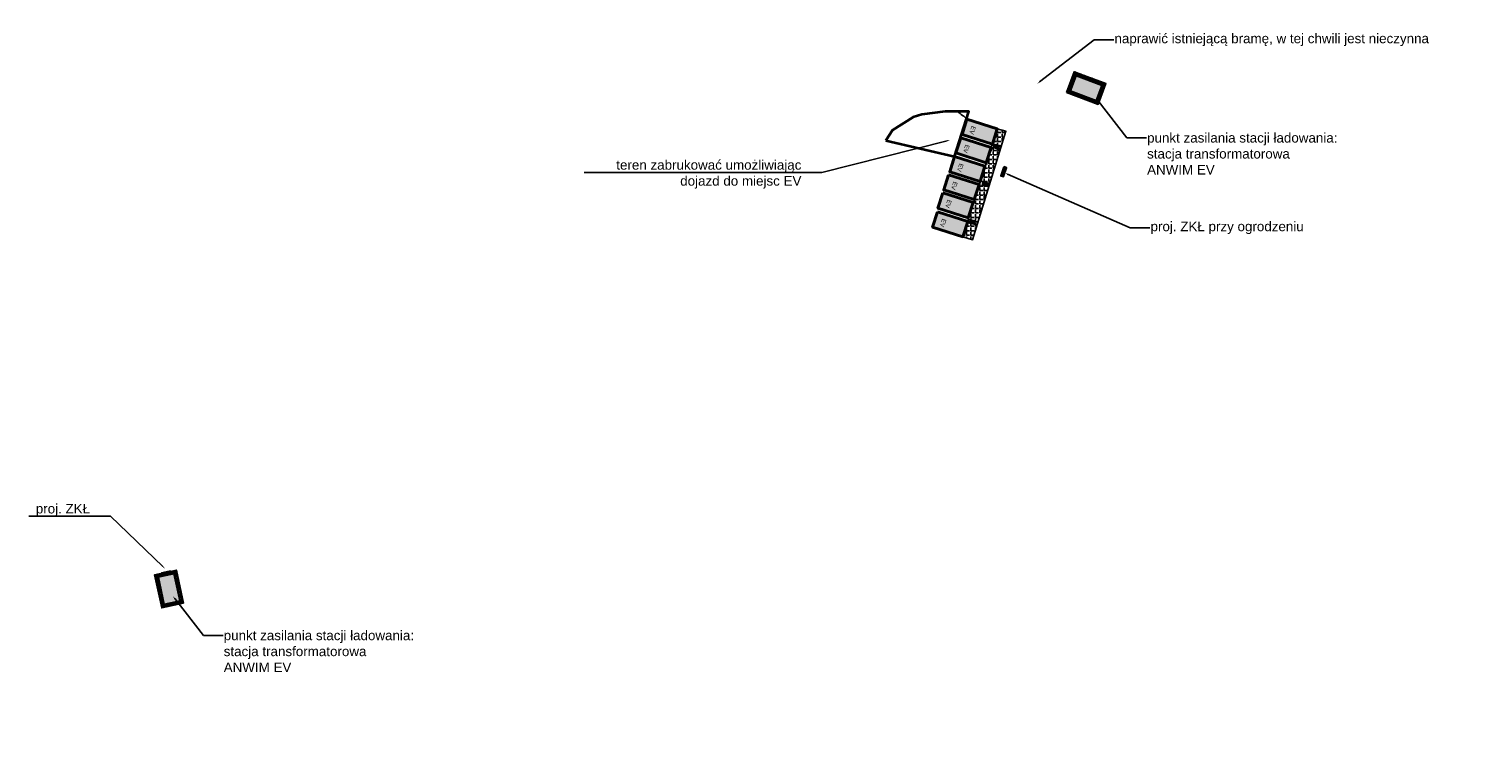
# Model space of a CAD drawing. Header units: millimetres. Extents: x 1588 to 2798, y 391 to 546.
# Tile 12 of 12: x 2572 to 2798, y 415 to 529. Entities that reach past the tile are written whole.
import ezdxf
from ezdxf import colors
from ezdxf.entities.mleader import LeaderData, LeaderLine
from ezdxf.math import Vec2, Vec3

# ---------------------------------------------------------------- set-up
doc = ezdxf.new("R2010")
doc.units = ezdxf.units.MM
for name, color, linetype in [('!!!_EV_AFIR_TRAFO', 1, 'Continuous'), ('!!!_EV_miejsca ładowania', 3, 'Continuous'), ('Ładowarka', 7, 'Continuous')]:
    doc.layers.add(name, color=color, linetype=linetype)
doc.layers.add('ANWIM_E_Urządzenia', color=1, linetype='Continuous', lineweight=35)
doc.styles.get("Standard").update_dxf_attribs({"font": 'arial.ttf'})

# ---------------------------------------------------------------- blocks, each defined once
blk = doc.blocks.new('ZKŁ_1')
h = blk.add_hatch(color=1)
h.dxf.hatch_style = 1
h.paths.add_polyline_path([(0, 0), (0, 0.38), (-1.32, 0.38), (-1.32, 0)])
at = {"color": 18, "lineweight": 30, "true_color": 0x000000}
blk.add_lwpolyline([(-1.32, 0), (0, 0), (0, 0.38), (-1.32, 0.38)], close=True, dxfattribs=at)
blk = doc.blocks.new('EV1')
at = {"lineweight": 40, "true_color": 0xafd9aa}
h = blk.add_hatch(color=9, dxfattribs=at)
h.dxf.hatch_style = 1
h.paths.add_polyline_path([(0, 0), (2.5, 0), (2.5, 5), (0, 5)])
at = {"color": 114, "lineweight": 40, "true_color": 0x139b48}
blk.add_lwpolyline([(0, 0), (2.5, 0), (2.5, 5), (0, 5)], close=True, dxfattribs=at)
blk = doc.blocks.new('EV25')
at = {"layer": 'Ładowarka'}
blk.add_blockref('EV1', (-1.25, 0), dxfattribs=at)
at = {"layer": 'Ładowarka', "color": 7, "lineweight": 140, "true_color": 0xffffff, "insert": (-0.52, 1.73), "char_height": 0.699, "attachment_point": 1}
blk.add_mtext_dynamic_manual_height_columns('EV', width=0.5853, gutter_width=3.5, heights=[0], dxfattribs=at)
blk = doc.blocks.new('TR2')
at = {"true_color": 0xcd6928}
h = blk.add_hatch(dxfattribs=at)
h.set_pattern_fill('AR-B816', color=32, scale=0.001)
h.set_pattern_definition([(0, (-186.29434, 41.05944), (0, 0.2032), []), (90, (-186.29434, 41.05944), (-0.2032, 0.2032), [0.2032, -0.2032])])
h.paths.add_polyline_path([(-0.5, 4.8), (-0.5, -0.5), (3, -0.5), (3, 4.8)])
h.paths.add_polyline_path([(2.5, 4.3), (2.5, 0), (0, 0), (0, 4.3)], flags=16)
h = blk.add_hatch(color=1)
h.dxf.hatch_style = 1
h.paths.add_polyline_path([(2.5, 4.3), (0, 4.3), (0, 0), (2.5, 0)])
at = {"color": 32, "true_color": 0xcd6928}
blk.add_lwpolyline([(-0.5, 4.8), (-0.5, -0.5), (3, -0.5), (3, 4.8)], close=True, dxfattribs=at)
blk.add_lwpolyline([(0, 4.3), (0, 0), (2.5, 0), (2.5, 4.3)], close=True)

msp = doc.modelspace()

# ---------------------------------------------------------------- hatches: boundary and pattern name
at = {"layer": 'Ładowarka'}
h = msp.add_hatch(color=5, dxfattribs=at)
h.dxf.hatch_style = 1
h.paths.add_polyline_path([(2723.533, 510.998), (2723.357, 510.249), (2724.406, 510.003), (2724.582, 510.752)])
h = msp.add_hatch(color=5, dxfattribs=at)
h.dxf.hatch_style = 1
h.paths.add_polyline_path([(2721.762, 505.128), (2721.586, 504.379), (2722.635, 504.133), (2722.811, 504.882)])
h = msp.add_hatch(color=5, dxfattribs=at)
h.dxf.hatch_style = 1
h.paths.add_polyline_path([(2719.745, 499.197), (2719.569, 498.448), (2720.618, 498.202), (2720.794, 498.951)])

# ---------------------------------------------------------------- linework, layer by layer
msp.add_arc((2706.811, 500.466), 19.056, 48.76382, 54.43097)

# ---------------------------------------------------------------- block references
at = {"layer": '!!!_EV_AFIR_TRAFO', "rotation": 69.57188246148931}
msp.add_blockref('TR2', (2739.589, 517.75), dxfattribs=at)
at = {"layer": '!!!_EV_miejsca ładowania', "color": 242, "lineweight": 40, "true_color": 0xcd2027, "rotation": 252.2303116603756}
for p in [(2718.952, 513.618), (2717.979, 510.698), (2717.028, 507.753), (2716.096, 504.92), (2715.174, 502.076), (2714.34, 499.096)]:
    msp.add_blockref('EV25', p, dxfattribs=at)
at = {"xscale": 1.1, "yscale": 1.1, "zscale": 1.1, "rotation": 193.0153311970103}
msp.add_blockref('ZKŁ_1', (2593.197, 443.711, 0.025), dxfattribs=at)

# ---------------------------------------------------------------- next in the draw order: leaders
at = {"linetype": 'Continuous', "lineweight": 0}
ml = msp.add_multileader_mtext('Standard', dxfattribs=at)
ml.set_content('{\\C256;\\c0;punkt zasilania stacji ładowania:\\Pstacja transformatorowa\\PANWIM EV}', color=256)
ml.set_leader_properties()
ml.build(insert=Vec2(0, 0))
ml.multileader.update_dxf_attribs({"has_text_frame": 1, "text_right_attachment_type": 6, "dogleg_length": 6.199, "arrow_head_size": 0.5, "scale": 0.5})
ctx = ml.context
ctx.base_point, ctx.scale, ctx.char_height, ctx.arrow_head_size, ctx.landing_gap_size, ctx.plane_origin, ctx.plane_x_axis, ctx.plane_y_axis = Vec3(2747.473, 511.886), 0.5, 1.5, 0.5, 0.09, Vec3(2679.409, 417.931), Vec3(1, 0.0000491), Vec3(-0.0000491, 1)
ctx.right_attachment = 6
notes = []
notes.append((ctx, [(0, (1, 1, 0), (2744.373, 511.885), (1, 0.0000491), 3.099, [(2, [(2739.578, 518.071)], 0, [])])]))
ctx.mtext.insert, ctx.mtext.text_direction, ctx.mtext.rotation, ctx.mtext.defined_height, ctx.mtext.flow_direction = Vec3(2747.563, 512.636), Vec3(1, 0.0000491), 0.0000491, 5.255, 5
ctx.mtext.has_bg_fill, ctx.mtext.bg_color, ctx.mtext.bg_scale_factor, ctx.mtext.bg_transparency, ctx.mtext.use_window_bg_color = 1, -1023410167, 1.5, 0, 1
at = {"layer": 'ANWIM_E_Urządzenia', "color": 0, "linetype": 'Continuous', "lineweight": 0}
ml = msp.add_multileader_mtext('Standard', dxfattribs=at)
ml.set_content('teren zabrukować umożliwiając \\Pdojazd do miejsc EV')
ml.set_leader_properties()
ml.build(insert=Vec2(0, 0))
ml.multileader.update_dxf_attribs({"has_text_frame": 1, "text_right_attachment_type": 6, "dogleg_length": 6.199, "arrow_head_size": 0.5, "scale": 0.5})
ctx = ml.context
ctx.base_point, ctx.scale, ctx.char_height, ctx.arrow_head_size, ctx.landing_gap_size, ctx.plane_origin = Vec3(2664.38, 507.42), 0.5, 1.5, 0.5, 0.09, Vec3(2723.445, 500.752)
ctx.right_attachment, ctx.text_align_type = 6, 2
notes.append((ctx, [(1, (1, 1, 0), (2696.603, 506.45), (-1, 0), 3.099, [(0, [(2716.713, 511.547)], 0, [])])]))
ctx.mtext.insert, ctx.mtext.alignment, ctx.mtext.flow_direction = Vec3(2693.414, 508.391), 3, 5
ctx.mtext.has_bg_fill, ctx.mtext.bg_color, ctx.mtext.bg_scale_factor, ctx.mtext.bg_transparency, ctx.mtext.use_window_bg_color = 1, -1023410167, 1.5, 0, 1
ml = msp.add_multileader_mtext('Standard', dxfattribs=at)
ml.set_content('proj. ZKŁ')
ml.set_leader_properties()
ml.build(insert=Vec2(0, 0))
ml.multileader.update_dxf_attribs({"has_text_frame": 1, "text_right_attachment_type": 6, "dogleg_length": 6.199, "arrow_head_size": 0.5, "scale": 0.5})
ctx = ml.context
ctx.base_point, ctx.scale, ctx.char_height, ctx.arrow_head_size, ctx.landing_gap_size, ctx.plane_origin = Vec3(2573.614, 453.586), 0.5, 1.5, 0.5, 0.09, Vec3(2600.854, 434.994)
ctx.right_attachment, ctx.text_align_type = 6, 2
notes.append((ctx, [(1, (1, 1, 0), (2585.183, 452.616), (-1, 0), 3.099, [(0, [(2593.751, 444.401)], 0, [])])]))
ctx.mtext.insert, ctx.mtext.alignment, ctx.mtext.flow_direction = Vec3(2581.994, 454.557), 3, 5
ctx.mtext.has_bg_fill, ctx.mtext.bg_color, ctx.mtext.bg_scale_factor, ctx.mtext.bg_transparency, ctx.mtext.use_window_bg_color = 1, -1023410167, 1.5, 0, 1
for ctx, leaders in notes:
    for number, flags, end, landing, length, lines in leaders:
        leader = LeaderData()
        leader.index, (leader.has_last_leader_line, leader.has_dogleg_vector, leader.attachment_direction) = number, flags
        leader.last_leader_point, leader.dogleg_vector, leader.dogleg_length = Vec3(end), Vec3(landing), length
        for number, points, colour, breaks in lines:
            line = LeaderLine()
            line.index, line.vertices, line.color, line.breaks = number, Vec3.list(points), colors.encode_raw_color(colour), breaks
            leader.lines.append(line)
        ctx.leaders.append(leader)

# ---------------------------------------------------------------- next in the draw order: linework, layer by layer
at = {"color": 3, "lineweight": 35}
msp.add_lwpolyline([(2706.621, 511.458), (2717.409, 508.944), (2719.643, 515.997), (2715.938, 515.997), (2712.267, 515.553), (2710.918, 515.109), (2707.691, 513.095), (2706.639, 511.453)], dxfattribs=at)

# ---------------------------------------------------------------- next in the draw order: block references
at = {"layer": '!!!_EV_AFIR_TRAFO', "rotation": 192.2395870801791}
msp.add_blockref('TR2', (2595.134, 443.595), dxfattribs=at)

# ---------------------------------------------------------------- next in the draw order: leaders
at = {"linetype": 'Continuous', "lineweight": 0}
ml = msp.add_multileader_mtext('Standard', dxfattribs=at)
ml.set_content('{\\C256;\\c0;naprawić istniejącą bramę, w tej chwili jest nieczynna}', color=256)
ml.set_leader_properties()
ml.build(insert=Vec2(0, 0))
ml.multileader.update_dxf_attribs({"has_text_frame": 1, "text_right_attachment_type": 6, "dogleg_length": 6.199, "arrow_head_size": 0.5, "scale": 0.5})
ctx = ml.context
ctx.base_point, ctx.scale, ctx.char_height, ctx.arrow_head_size, ctx.landing_gap_size, ctx.plane_origin, ctx.plane_x_axis, ctx.plane_y_axis = Vec3(2742.36, 527.224), 0.5, 1.5, 0.5, 0.09, Vec3(2670.155, 421.171), Vec3(1, 0.0000491), Vec3(-0.0000491, 1)
ctx.right_attachment = 6
notes = []
notes.append((ctx, [(0, (1, 1, 0), (2739.261, 527.224), (1, 0.0000491), 3.099, [(2, [(2730.324, 520.346)], 0, [])])]))
ctx.mtext.insert, ctx.mtext.text_direction, ctx.mtext.rotation, ctx.mtext.defined_height, ctx.mtext.flow_direction = Vec3(2742.45, 528.194), Vec3(1, 0.0000491), 0.0000491, 5.255, 5
ctx.mtext.has_bg_fill, ctx.mtext.bg_color, ctx.mtext.bg_scale_factor, ctx.mtext.bg_transparency, ctx.mtext.use_window_bg_color = 1, -1023410167, 1.5, 0, 1
at = {"layer": 'ANWIM_E_Urządzenia', "color": 0, "linetype": 'Continuous', "lineweight": 0}
ml = msp.add_multileader_mtext('Standard', dxfattribs=at)
ml.set_content('proj. ZKŁ przy ogrodzeniu')
ml.set_leader_properties()
ml.build(insert=Vec2(0, 0))
ml.multileader.update_dxf_attribs({"has_text_frame": 1, "text_right_attachment_type": 6, "dogleg_length": 6.199, "arrow_head_size": 0.5, "scale": 0.5})
ctx = ml.context
ctx.base_point, ctx.scale, ctx.char_height, ctx.arrow_head_size, ctx.landing_gap_size, ctx.plane_origin = Vec3(2748.014, 497.787), 0.5, 1.5, 0.5, 0.09, Vec3(2731.345, 495.868)
ctx.right_attachment = 6
notes.append((ctx, [(0, (1, 1, 0), (2744.914, 497.787), (1, 0), 3.099, [(0, [(2725.258, 506.381)], 0, [])])]))
ctx.mtext.insert, ctx.mtext.flow_direction = Vec3(2748.104, 498.757), 5
ctx.mtext.has_bg_fill, ctx.mtext.bg_color, ctx.mtext.bg_scale_factor, ctx.mtext.bg_transparency, ctx.mtext.use_window_bg_color = 1, -1023410167, 1.5, 0, 1
for ctx, leaders in notes:
    for number, flags, end, landing, length, lines in leaders:
        leader = LeaderData()
        leader.index, (leader.has_last_leader_line, leader.has_dogleg_vector, leader.attachment_direction) = number, flags
        leader.last_leader_point, leader.dogleg_vector, leader.dogleg_length = Vec3(end), Vec3(landing), length
        for number, points, colour, breaks in lines:
            line = LeaderLine()
            line.index, line.vertices, line.color, line.breaks = number, Vec3.list(points), colors.encode_raw_color(colour), breaks
            leader.lines.append(line)
        ctx.leaders.append(leader)

# ---------------------------------------------------------------- next in the draw order: hatches: boundary and pattern name
at = {"true_color": 0x000000}
h = msp.add_hatch(dxfattribs=at)
h.set_pattern_fill('ANGLE', color=18, scale=0.1)
h.set_pattern_definition([(0, (0, 0), (0, 0.6985), [0.508, -0.1905]), (90, (0, 0), (-0.6985, 4e-17), [0.508, -0.1905])])
h.paths.add_polyline_path([(2725.455, 512.918), (2724.095, 513.282), (2718.72, 496.38), (2720.223, 495.925)])

# ---------------------------------------------------------------- next in the draw order: linework, layer by layer
msp.add_lwpolyline([(2718.72, 496.38), (2720.223, 495.925), (2725.455, 512.918), (2724.095, 513.282)], close=True)

# ---------------------------------------------------------------- next in the draw order: block references
at = {"xscale": 1.1, "yscale": 1.1, "zscale": 1.1, "rotation": 251.9648751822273}
msp.add_blockref('ZKŁ_1', (2724.677, 505.941, 0.025), dxfattribs=at)

# ---------------------------------------------------------------- next in the draw order: leaders
at = {"linetype": 'Continuous', "lineweight": 0}
ml = msp.add_multileader_mtext('Standard', dxfattribs=at)
ml.set_content('{\\C256;\\c0;punkt zasilania stacji ładowania:\\Pstacja transformatorowa\\PANWIM EV}', color=256)
ml.set_leader_properties()
ml.build(insert=Vec2(0, 0))
ml.multileader.update_dxf_attribs({"has_text_frame": 1, "text_right_attachment_type": 6, "dogleg_length": 6.199, "arrow_head_size": 0.5, "scale": 0.5})
ctx = ml.context
ctx.base_point, ctx.scale, ctx.char_height, ctx.arrow_head_size, ctx.landing_gap_size, ctx.plane_origin, ctx.plane_x_axis, ctx.plane_y_axis = Vec3(2602.836, 433.96), 0.5, 1.5, 0.5, 0.09, Vec3(2534.772, 340.006), Vec3(1, 0.0000491), Vec3(-0.0000491, 1)
ctx.right_attachment = 6
notes = []
notes.append((ctx, [(0, (1, 1, 0), (2599.736, 433.96), (1, 0.0000491), 3.099, [(2, [(2594.941, 440.146)], 0, [])])]))
ctx.mtext.insert, ctx.mtext.text_direction, ctx.mtext.rotation, ctx.mtext.defined_height, ctx.mtext.flow_direction = Vec3(2602.926, 434.71), Vec3(1, 0.0000491), 0.0000491, 5.255, 5
ctx.mtext.has_bg_fill, ctx.mtext.bg_color, ctx.mtext.bg_scale_factor, ctx.mtext.bg_transparency, ctx.mtext.use_window_bg_color = 1, -1023410167, 1.5, 0, 1
for ctx, leaders in notes:
    for number, flags, end, landing, length, lines in leaders:
        leader = LeaderData()
        leader.index, (leader.has_last_leader_line, leader.has_dogleg_vector, leader.attachment_direction) = number, flags
        leader.last_leader_point, leader.dogleg_vector, leader.dogleg_length = Vec3(end), Vec3(landing), length
        for number, points, colour, breaks in lines:
            line = LeaderLine()
            line.index, line.vertices, line.color, line.breaks = number, Vec3.list(points), colors.encode_raw_color(colour), breaks
            leader.lines.append(line)
        ctx.leaders.append(leader)

doc.saveas('drawing.dxf')
